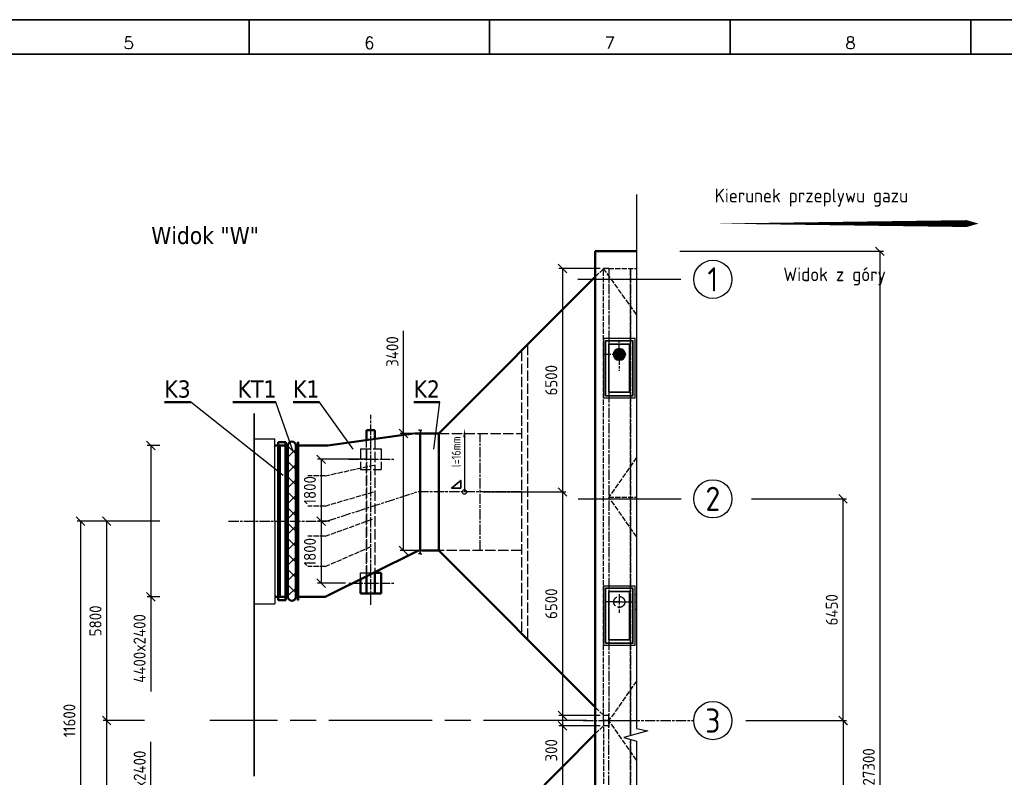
# Model space of a CAD drawing. Header units: millimetres. Extents: x -187295 to -99325, y -133089 to -73689.
# Tile 33 of 34: x -157968 to -129318, y -95726 to -73689. Entities that reach past the tile are written whole.
import ezdxf
from ezdxf.enums import TextEntityAlignment as Align

# ---------------------------------------------------------------- set-up
doc = ezdxf.new("R2010")
doc.units = ezdxf.units.MM
doc.header["$LTSCALE"] = 50
for name, pattern in [('AM_ISO02W050', [7.5, 6, -1.5]), ('AM_ISO02W050x2', [3.75, 3, -0.75]), ('AM_ISO08W050x2', [9, 6, -0.75, 1.5, -0.75]), ('HIDDEN', [9.525, 6.35, -3.175])]:
    doc.linetypes.add(name, pattern=pattern)
for name, color, linetype, lineweight in [('AM_0', 7, 'Continuous', 50), ('AM_1', 40, 'Continuous', 35), ('AM_2', 140, 'Continuous', 25), ('AM_3', 6, 'AM_ISO02W050', 25), ('AM_4', 3, 'Continuous', 25), ('AM_5', 3, 'Continuous', 25), ('AM_6', 2, 'Continuous', 35), ('AM_7', 4, 'AM_ISO08W050x2', 25), ('AM_8', 1, 'Continuous', 25)]:
    doc.layers.add(name, color=color, linetype=linetype, lineweight=lineweight)
doc.layers.add('KANAť', color=1, linetype='Continuous')
doc.styles.add('ROMANS', font='romans', dxfattribs={"width": 0.8})
doc.styles.get("Standard").update_dxf_attribs({"font": 'ISOCP.SHX'})
doc.dimstyles.new('AM_ISO_ST$0', dxfattribs={"dimscale": 20, "dimtxt": 3.5, "dimasz": 2.5, "dimexe": 1, "dimexo": 1, "dimgap": 1.5, "dimtad": 1, "dimdec": 0, "dimdsep": 46, "dimtxsty": 'Standard', "dimblk": 'OBLIQUE', "dimblk1": 'OBLIQUE', "dimblk2": 'OBLIQUE', "dimsah": 1, "dimcen": 0, "dimclrd": 256, "dimclre": 256, "dimclrt": 2, "dimadec": 0, "dimazin": 0, "dimtp": 0.1, "dimtm": 0.1, "dimtfac": 0.71, "dimtdec": 0, "dimtmove": 0, "dimatfit": 3, "dimldrblk": 'OBLIQUE', "dimfxl": 0, "dimarcsym": 0})
doc.dimstyles.new('AM_ISO_ST-1zu1$0', dxfattribs={"dimtxt": 3.5, "dimasz": 2.5, "dimexe": 1, "dimexo": 1, "dimgap": 1.5, "dimtad": 1, "dimdec": 1, "dimdsep": 46, "dimtxsty": 'Standard', "dimblk": 'OBLIQUE', "dimcen": 0, "dimclrd": 256, "dimclre": 256, "dimclrt": 2, "dimadec": 1, "dimazin": 2, "dimtp": 0.1, "dimtm": 0.1, "dimtfac": 0.71, "dimtdec": 1, "dimtmove": 0, "dimatfit": 3, "dimfxl": 0, "dimlwd": -1, "dimlwe": -1, "dimarcsym": 0})

# ---------------------------------------------------------------- blocks, each defined once
blk = doc.blocks.new('_Oblique')
at = {"color": 0, "linetype": 'ByBlock', "lineweight": -2}
blk.add_line((-0.5, -0.5), (0.5, 0.5), dxfattribs=at)
blk = doc.blocks.new('*D139')
at = {"layer": 'AM_4', "lineweight": -2}
for p, q in [((-138764, -80426), (-132837, -80426)), ((-132937, -80426), (-132937, -107726)), ((-139157, -107726), (-132837, -107726))]:
    blk.add_line(p, q, dxfattribs=at)
at = {"layer": 'Defpoints', "color": 0}
for p in [(-138864, -80426), (-139257, -107726), (-132937, -107726)]:
    blk.add_point(p, dxfattribs=at)
at = {"layer": 'AM_4', "lineweight": -2, "xscale": 250, "yscale": 250, "zscale": 250}
for p, rotation in [((-132937, -80426), 90), ((-132937, -107726), 270)]:
    blk.add_blockref('_Oblique', p, dxfattribs=dict(at, rotation=rotation))
at = {"layer": 'AM_4', "color": 2, "insert": (-133262, -95424), "char_height": 350, "attachment_point": 5, "rotation": 90}
blk.add_mtext('27300', dxfattribs=at)
blk = doc.blocks.new('*D140')
at = {"layer": 'AM_5', "lineweight": -2}
for p, q in [((-153895, -86076), (-154255, -86076)), ((-154155, -86076), (-154155, -90476)), ((-153895, -90476), (-154255, -90476)), ((-154155, -90476), (-154155, -93231))]:
    blk.add_line(p, q, dxfattribs=at)
at = {"layer": 'Defpoints', "color": 0}
for p in [(-153795, -86076), (-154155, -90476), (-153795, -90476)]:
    blk.add_point(p, dxfattribs=at)
at = {"layer": 'AM_5', "lineweight": -2, "xscale": 250, "yscale": 250, "zscale": 250}
for p, rotation in [((-154155, -86076), 90), ((-154155, -90476), 270)]:
    blk.add_blockref('_Oblique', p, dxfattribs=dict(at, rotation=rotation))
at = {"layer": 'AM_5', "color": 2, "insert": (-154480, -91978), "char_height": 350, "attachment_point": 5, "rotation": 90}
blk.add_mtext('4400x2400', dxfattribs=at)
blk = doc.blocks.new('*D141')
at = {"layer": 'AM_5', "lineweight": -2}
for p, q in [((-154151, -97676), (-154151, -94696)), ((-153895, -97676), (-154251, -97676)), ((-154151, -102076), (-154151, -97676)), ((-153895, -102076), (-154251, -102076))]:
    blk.add_line(p, q, dxfattribs=at)
at = {"layer": 'Defpoints', "color": 0}
for p in [(-153795, -97676), (-154151, -102076), (-153795, -102076)]:
    blk.add_point(p, dxfattribs=at)
at = {"layer": 'AM_5', "lineweight": -2, "xscale": 250, "yscale": 250, "zscale": 250}
for p, rotation in [((-154151, -97676), 90), ((-154151, -102076), 270)]:
    blk.add_blockref('_Oblique', p, dxfattribs=dict(at, rotation=rotation))
at = {"layer": 'AM_5', "color": 2, "insert": (-154476, -95949), "char_height": 350, "attachment_point": 5, "rotation": 90}
blk.add_mtext('4400x2400', dxfattribs=at)
blk = doc.blocks.new('*D142')
at = {"layer": 'AM_5', "lineweight": -2}
for p, q in [((-136676, -87626), (-133912, -87626)), ((-134012, -87626), (-134012, -94076)), ((-136757, -94076), (-133912, -94076))]:
    blk.add_line(p, q, dxfattribs=at)
at = {"layer": 'Defpoints', "color": 0}
for p in [(-136776, -87626), (-136857, -94076), (-134012, -94076)]:
    blk.add_point(p, dxfattribs=at)
at = {"layer": 'AM_5', "lineweight": -2, "xscale": 250, "yscale": 250, "zscale": 250}
for p, rotation in [((-134012, -87626), 90), ((-134012, -94076), 270)]:
    blk.add_blockref('_Oblique', p, dxfattribs=dict(at, rotation=rotation))
at = {"layer": 'AM_5', "color": 2, "insert": (-134337, -90851), "char_height": 350, "attachment_point": 5, "rotation": 90}
blk.add_mtext('6450', dxfattribs=at)
blk = doc.blocks.new('*D143')
at = {"layer": 'AM_5', "lineweight": -2}
for p, q in [((-147854, -86476), (-149299, -86476)), ((-149199, -86476), (-149199, -88276)), ((-148945, -88276), (-149299, -88276))]:
    blk.add_line(p, q, dxfattribs=at)
at = {"layer": 'Defpoints', "color": 0}
for p in [(-147754, -86476), (-149199, -88276), (-148845, -88276)]:
    blk.add_point(p, dxfattribs=at)
at = {"layer": 'AM_5', "lineweight": -2, "xscale": 250, "yscale": 250, "zscale": 250}
for p, rotation in [((-149199, -86476), 90), ((-149199, -88276), 270)]:
    blk.add_blockref('_Oblique', p, dxfattribs=dict(at, rotation=rotation))
at = {"layer": 'AM_5', "color": 2, "insert": (-149524, -87376), "char_height": 350, "attachment_point": 5, "rotation": 90}
blk.add_mtext('1800', dxfattribs=at)
blk = doc.blocks.new('*D144')
at = {"layer": 'AM_5', "lineweight": -2}
for p, q in [((-148945, -88276), (-149299, -88276)), ((-149199, -88276), (-149199, -90076)), ((-148492, -90076), (-149299, -90076))]:
    blk.add_line(p, q, dxfattribs=at)
at = {"layer": 'Defpoints', "color": 0}
for p in [(-148845, -88276), (-149199, -90076), (-148392, -90076)]:
    blk.add_point(p, dxfattribs=at)
at = {"layer": 'AM_5', "lineweight": -2, "xscale": 250, "yscale": 250, "zscale": 250}
for p, rotation in [((-149199, -88276), 90), ((-149199, -90076), 270)]:
    blk.add_blockref('_Oblique', p, dxfattribs=dict(at, rotation=rotation))
at = {"layer": 'AM_5', "color": 2, "insert": (-149524, -89176), "char_height": 350, "attachment_point": 5, "rotation": 90}
blk.add_mtext('1800', dxfattribs=at)
blk = doc.blocks.new('*D147')
at = {"layer": 'AM_5', "lineweight": -2}
for p, q in [((-141076, -80926), (-142276, -80926)), ((-142176, -80926), (-142176, -87426)), ((-143271, -87426), (-142076, -87426))]:
    blk.add_line(p, q, dxfattribs=at)
at = {"layer": 'Defpoints', "color": 0}
for p in [(-140976, -80926), (-143371, -87426), (-142176, -87426)]:
    blk.add_point(p, dxfattribs=at)
at = {"layer": 'AM_5', "lineweight": -2, "xscale": 250, "yscale": 250, "zscale": 250}
for p, rotation in [((-142176, -80926), 90), ((-142176, -87426), 270)]:
    blk.add_blockref('_Oblique', p, dxfattribs=dict(at, rotation=rotation))
at = {"layer": 'AM_5', "color": 2, "insert": (-142501, -84176), "char_height": 350, "attachment_point": 5, "rotation": 90}
blk.add_mtext('6500', dxfattribs=at)
blk = doc.blocks.new('*D148')
at = {"layer": 'AM_5', "lineweight": -2}
for p, q in [((-144471, -87426), (-142076, -87426)), ((-142176, -87426), (-142176, -93926)), ((-141076, -93926), (-142276, -93926))]:
    blk.add_line(p, q, dxfattribs=at)
at = {"layer": 'Defpoints', "color": 0}
for p in [(-144571, -87426), (-142176, -93926), (-140976, -93926)]:
    blk.add_point(p, dxfattribs=at)
at = {"layer": 'AM_5', "lineweight": -2, "xscale": 250, "yscale": 250, "zscale": 250}
for p, rotation in [((-142176, -87426), 90), ((-142176, -93926), 270)]:
    blk.add_blockref('_Oblique', p, dxfattribs=dict(at, rotation=rotation))
at = {"layer": 'AM_5', "color": 2, "insert": (-142501, -90676), "char_height": 350, "attachment_point": 5, "rotation": 90}
blk.add_mtext('6500', dxfattribs=at)
blk = doc.blocks.new('*D149')
at = {"layer": 'AM_5', "lineweight": -2}
for p, q in [((-141076, -93926), (-142276, -93926)), ((-142176, -93926), (-142176, -94226)), ((-141076, -94226), (-142276, -94226)), ((-142176, -94226), (-142176, -95406))]:
    blk.add_line(p, q, dxfattribs=at)
at = {"layer": 'Defpoints', "color": 0}
for p in [(-140976, -93926), (-142176, -94226), (-140976, -94226)]:
    blk.add_point(p, dxfattribs=at)
at = {"layer": 'AM_5', "lineweight": -2, "xscale": 250, "yscale": 250, "zscale": 250}
for p, rotation in [((-142176, -93926), 90), ((-142176, -94226), 270)]:
    blk.add_blockref('_Oblique', p, dxfattribs=dict(at, rotation=rotation))
at = {"layer": 'AM_5', "color": 2, "insert": (-142501, -94941), "char_height": 350, "attachment_point": 5, "rotation": 90}
blk.add_mtext('300', dxfattribs=at)
blk = doc.blocks.new('*D150')
at = {"layer": 'AM_5', "lineweight": -2}
for p, q in [((-141076, -94226), (-142276, -94226)), ((-142176, -94226), (-142176, -100726)), ((-143271, -100726), (-142076, -100726))]:
    blk.add_line(p, q, dxfattribs=at)
at = {"layer": 'Defpoints', "color": 0}
for p in [(-140976, -94226), (-143371, -100726), (-142176, -100726)]:
    blk.add_point(p, dxfattribs=at)
at = {"layer": 'AM_5', "lineweight": -2, "xscale": 250, "yscale": 250, "zscale": 250}
for p, rotation in [((-142176, -94226), 90), ((-142176, -100726), 270)]:
    blk.add_blockref('_Oblique', p, dxfattribs=dict(at, rotation=rotation))
at = {"layer": 'AM_5', "color": 2, "insert": (-142501, -97476), "char_height": 350, "attachment_point": 5, "rotation": 90}
blk.add_mtext('6500', dxfattribs=at)
blk = doc.blocks.new('M_PFN_6')
at = {"color": 0, "linetype": 'ByBlock', "lineweight": -2}
blk.add_solid([(3.5, 0.46), (3.5, -0.46), (0, 0)], dxfattribs=at)
blk = doc.blocks.new('*D154')
at = {"layer": 'AM_5'}
for p, q in [((-136839, -94076), (-133908, -94076)), ((-134008, -94076), (-134008, -100526)), ((-136839, -100526), (-133908, -100526))]:
    blk.add_line(p, q, dxfattribs=at)
at = {"layer": 'Defpoints', "color": 0}
for p in [(-136939, -94076), (-136939, -100526), (-134008, -100526)]:
    blk.add_point(p, dxfattribs=at)
at = {"layer": 'AM_5', "xscale": 250, "yscale": 250, "zscale": 250}
for p, rotation in [((-134008, -94076), 90), ((-134008, -100526), 270)]:
    blk.add_blockref('_Oblique', p, dxfattribs=dict(at, rotation=rotation))
at = {"layer": 'AM_5', "color": 2, "insert": (-134333, -97301), "char_height": 350, "attachment_point": 5, "rotation": 90}
blk.add_mtext('6450', dxfattribs=at)
blk = doc.blocks.new('*D157')
at = {"layer": 'AM_5'}
for p, q in [((-153895, -88276), (-156298, -88276)), ((-156198, -88276), (-156198, -99876)), ((-153431, -99876), (-156298, -99876))]:
    blk.add_line(p, q, dxfattribs=at)
at = {"layer": 'Defpoints', "color": 0}
for p in [(-153795, -88276), (-156198, -99876), (-153331, -99876)]:
    blk.add_point(p, dxfattribs=at)
at = {"layer": 'AM_5', "xscale": 250, "yscale": 250, "zscale": 250}
for p, rotation in [((-156198, -88276), 90), ((-156198, -99876), 270)]:
    blk.add_blockref('_Oblique', p, dxfattribs=dict(at, rotation=rotation))
at = {"layer": 'AM_5', "color": 2, "insert": (-156523, -94076), "char_height": 350, "attachment_point": 5, "rotation": 90}
blk.add_mtext('11600', dxfattribs=at)
blk = doc.blocks.new('*D158')
at = {"layer": 'AM_5'}
for p, q in [((-153895, -88276), (-155538, -88276)), ((-155438, -88276), (-155438, -94076)), ((-154338, -94076), (-155538, -94076))]:
    blk.add_line(p, q, dxfattribs=at)
at = {"layer": 'Defpoints', "color": 0}
for p in [(-153795, -88276), (-155438, -94076), (-154238, -94076)]:
    blk.add_point(p, dxfattribs=at)
at = {"layer": 'AM_5', "xscale": 250, "yscale": 250, "zscale": 250}
for p, rotation in [((-155438, -88276), 90), ((-155438, -94076), 270)]:
    blk.add_blockref('_Oblique', p, dxfattribs=dict(at, rotation=rotation))
at = {"layer": 'AM_5', "color": 2, "insert": (-155763, -91176), "char_height": 350, "attachment_point": 5, "rotation": 90}
blk.add_mtext('5800', dxfattribs=at)
blk = doc.blocks.new('*D159')
at = {"layer": 'AM_5'}
for p, q in [((-154338, -94076), (-155538, -94076)), ((-155438, -94076), (-155438, -99876)), ((-153431, -99876), (-155538, -99876))]:
    blk.add_line(p, q, dxfattribs=at)
at = {"layer": 'Defpoints', "color": 0}
for p in [(-154238, -94076), (-155438, -99876), (-153331, -99876)]:
    blk.add_point(p, dxfattribs=at)
at = {"layer": 'AM_5', "xscale": 250, "yscale": 250, "zscale": 250}
for p, rotation in [((-155438, -94076), 90), ((-155438, -99876), 270)]:
    blk.add_blockref('_Oblique', p, dxfattribs=dict(at, rotation=rotation))
at = {"layer": 'AM_5', "color": 2, "insert": (-155763, -96976), "char_height": 350, "attachment_point": 5, "rotation": 90}
blk.add_mtext('5800', dxfattribs=at)
blk = doc.blocks.new('A$C46A60F3A')
at = {"layer": 'AM_2'}
blk.add_circle((556, 584), 556, dxfattribs=at)
at = {"layer": 'AM_6', "color": 30}
blk.add_attdef('A', text='', height=700, dxfattribs=at).set_placement((556, 584), align=Align.MIDDLE)
blk = doc.blocks.new('*D171')
at = {"layer": 'AM_5'}
for p, q in [((-146800, -85726), (-146800, -82736)), ((-145871, -85726), (-146900, -85726)), ((-146800, -89126), (-146800, -85726)), ((-145871, -89126), (-146900, -89126))]:
    blk.add_line(p, q, dxfattribs=at)
at = {"layer": 'Defpoints', "color": 0}
for p in [(-145771, -85726), (-146800, -89126), (-145771, -89126)]:
    blk.add_point(p, dxfattribs=at)
at = {"layer": 'AM_5', "xscale": 250, "yscale": 250, "zscale": 250}
for p, rotation in [((-146800, -85726), 90), ((-146800, -89126), 270)]:
    blk.add_blockref('_Oblique', p, dxfattribs=dict(at, rotation=rotation))
at = {"layer": 'AM_5', "color": 2, "insert": (-147125, -83341), "char_height": 350, "attachment_point": 5, "rotation": 90}
blk.add_mtext('3400', dxfattribs=at)
blk = doc.blocks.new('A1')
at = {"color": 0, "linetype": 'ByBlock'}
for p, q in [((360, 0), (360, -10)), ((430, 0), (430, -10)), ((500, 0), (500, -10)), ((570, 0), (570, -10))]:
    blk.add_line(p, q, dxfattribs=at)
blk.add_lwpolyline([(0, -594), (841, -594), (841, 0), (0, 0)], close=True, dxfattribs=at)
at = {"color": 0, "linetype": 'ByBlock', "const_width": 0.5}
blk.add_lwpolyline([(10, -584), (831, -584), (831, -10), (10, -10)], close=True, dxfattribs=at)
at = {"color": 0, "linetype": 'ByBlock', "style": 'ROMANS'}
for s, p in [('5', (325, -5)), ('6', (395, -5)), ('7', (465, -5)), ('8', (535, -5))]:
    blk.add_text(s, height=3.5, dxfattribs=at).set_placement(p, align=Align.TOP_CENTER)

msp = doc.modelspace()

# ---------------------------------------------------------------- hatches: boundary and pattern name
at = {"layer": 'AM_8'}
h = msp.add_hatch(color=256, dxfattribs=at)
edge = h.paths.add_edge_path()
edge.add_arc((-140521.461, -83425.634), 160, 11.4591559, 296.9801163)
edge.add_arc((-140521.461, -83425.634), 160, 296.9801163, 371.4591559)
h = msp.add_hatch(dxfattribs=at)
h.set_pattern_fill('ANSI37', color=256, scale=100, style=0)
h.set_pattern_definition([(315, (-164601.25, -71207.5), (-224.5064, -224.5064), []), (225, (-164601.25, -71207.5), (-224.5064, 224.5064), [])])
h.paths.add_polyline_path([(-149908.175, -88275.634), (-150208.175, -88275.634), (-150208.175, -86075.634), (-149908.175, -86075.634)])
h.paths.add_polyline_path([(-149908.175, -90475.634), (-150208.175, -90475.634), (-150208.175, -88275.634), (-149908.175, -88275.634)])

# ---------------------------------------------------------------- linework, layer by layer
at = {"layer": 'AM_0'}
for p, q in [((-141221.461, -80425.634), (-141221.461, -94575.634)), ((-140018.449, -80425.634), (-141221.461, -80425.634)), ((-145771.317, -85725.634), (-141221.461, -81170.897)), ((-153756.398, -84813.14), (-152990.994, -84813.14)), ((-151763.288, -84813.14), (-150518.643, -84813.14)), ((-150010.448, -84813.14), (-149245.044, -84813.14)), ((-146504.268, -84813.14), (-145738.865, -84813.14)), ((-147873.961, -85625.634), (-147633.961, -85625.634)), ((-147873.961, -85917.255), (-147873.961, -85625.634)), ((-147633.961, -85883.443), (-147633.961, -85625.634)), ((-148998.148, -86075.634), (-146513.817, -85725.634)), ((-146471.317, -85725.634), (-145771.317, -85725.634)), ((-146313.817, -89125.634), (-146313.817, -85725.634)), ((-145771.317, -85725.634), (-145771.317, -89125.634)), ((-150543.961, -86075.634), (-150233.961, -86075.634)), ((-150443.961, -85975.634), (-150233.961, -85975.634)), ((-150443.961, -85975.634), (-150443.961, -90575.634)), ((-150411.952, -86075.634), (-150233.961, -86075.634)), ((-150393.961, -86075.834), (-150393.961, -90475.634)), ((-150233.961, -85975.634), (-150223.961, -85975.634)), ((-150233.961, -85975.634), (-150233.961, -90575.634)), ((-150233.961, -85975.634), (-150233.961, -90575.634)), ((-150233.961, -85975.634), (-150223.961, -85975.634)), ((-150233.961, -85975.634), (-150223.961, -85975.634)), ((-150223.961, -85975.634), (-150223.961, -88575.634)), ((-150223.961, -85975.634), (-150223.961, -88575.634)), ((-150223.961, -86055.634), (-150161.961, -86055.634)), ((-150161.961, -86055.634), (-150161.961, -90495.634)), ((-149935.961, -86055.634), (-149873.961, -86055.634)), ((-149935.961, -86055.634), (-149935.961, -90495.634)), ((-149873.961, -85975.634), (-149873.961, -88575.634)), ((-149873.961, -85975.634), (-149863.961, -85975.634)), ((-149863.961, -85975.634), (-149863.961, -90575.634)), ((-149863.961, -86075.634), (-148998.148, -86075.634)), ((-150223.961, -90575.634), (-150223.961, -87975.634)), ((-150223.961, -90575.634), (-150223.961, -87975.634)), ((-149873.961, -90575.634), (-149873.961, -87975.634)), ((-149080.307, -90475.634), (-146363.817, -89125.634)), ((-146271.317, -89125.634), (-145771.317, -89125.634)), ((-145771.317, -89125.634), (-141221.461, -93688.035)), ((-147873.961, -89886.958), (-147873.961, -90375.634)), ((-147645.831, -89775.634), (-147453.961, -89775.634)), ((-147633.961, -90375.634), (-147633.961, -89775.634)), ((-147453.961, -90375.634), (-147453.961, -89775.634)), ((-148053.961, -90375.634), (-148053.961, -89974.795)), ((-150543.961, -90475.634), (-150233.961, -90475.634)), ((-150411.952, -90475.634), (-150233.961, -90475.634)), ((-150223.961, -90495.634), (-150161.961, -90495.634)), ((-149935.961, -90495.634), (-149873.961, -90495.634)), ((-149863.961, -90475.634), (-149080.307, -90475.634)), ((-148053.961, -90375.634), (-147453.961, -90375.634)), ((-150443.961, -90575.634), (-150233.961, -90575.634)), ((-150233.961, -90575.634), (-150223.961, -90575.634)), ((-150233.961, -90575.634), (-150223.961, -90575.634)), ((-150233.961, -90575.634), (-150223.961, -90575.634)), ((-150233.961, -90575.634), (-150223.961, -90575.634)), ((-149873.961, -90575.634), (-149863.961, -90575.634)), ((-141221.461, -107725.634), (-141221.461, -93575.634)), ((-145771.317, -99025.634), (-141221.461, -94463.232))]:
    msp.add_line(p, q, dxfattribs=at)
msp.add_circle((-140521.461, -83425.634), 160, dxfattribs=at)
for centre, start, end in [((-150048.961, -86077.885), 11.1398462, 168.8601538), ((-150048.961, -90473.382), 191.1398462, 348.8601538)]:
    msp.add_arc(centre, 115.17, start, end, dxfattribs=at)
at = {"layer": 'AM_1'}
for points in [[(-140918.961, -84625.634), (-140123.961, -84625.634), (-140123.961, -83025.634), (-140918.961, -83025.634)], [(-140821.461, -84525.634), (-140221.461, -84525.634), (-140221.461, -83125.634), (-140821.461, -83125.634)], [(-140918.961, -91825.634), (-140123.961, -91825.634), (-140123.961, -90225.634), (-140918.961, -90225.634)], [(-140821.461, -91725.634), (-140221.461, -91725.634), (-140221.461, -90325.634), (-140821.461, -90325.634)]]:
    msp.add_lwpolyline(points, close=True, dxfattribs=at)
at = {"layer": 'AM_1', "flags": 128}
msp.add_lwpolyline([(-145134.547, -87310.662), (-145134.547, -87087.848), (-145400.487, -87310.662)], close=True, dxfattribs=at)
at = {"layer": 'AM_2'}
for p, q in [((-140018.449, -90419.635), (-140066.457, -90419.635)), ((-140018.449, -90419.635), (-140053.457, -90419.635)), ((-140018.449, -90841.633), (-140066.457, -90841.633))]:
    msp.add_line(p, q, dxfattribs=at)
for points in [[(-140978.961, -84685.634), (-140063.961, -84685.634), (-140063.961, -82965.634), (-140978.961, -82965.634)], [(-140978.961, -91885.634), (-140063.961, -91885.634), (-140063.961, -90165.634), (-140978.961, -90165.634)]]:
    msp.add_lwpolyline(points, close=True, dxfattribs=at)
for points in [[(-140018.449, -90419.635), (-140066.457, -90419.635)], [(-140018.449, -90841.633), (-140066.457, -90841.633)], [(-140018.449, -90841.633), (-140053.457, -90841.633)]]:
    msp.add_lwpolyline(points, dxfattribs=at)
at = {"layer": 'AM_3', "linetype": 'AM_ISO02W050x2'}
for p, q in [((-141221.461, -81170.897), (-140976.461, -80925.634)), ((-140018.449, -82263.465), (-140976.542, -80925.714)), ((-140826.461, -80925.634), (-140976.461, -80925.634)), ((-140976.461, -94075.634), (-140976.461, -80925.634)), ((-140826.461, -80925.634), (-140018.449, -80925.634)), ((-140193.961, -94075.634), (-140193.961, -80925.634)), ((-140018.449, -86425.307), (-140826.461, -87575.634)), ((-149080.307, -86955.634), (-147614.801, -86635.8)), ((-149080.307, -86955.634), (-149580.307, -86955.634)), ((-149080.307, -87835.634), (-147640.805, -87413.929)), ((-140018.449, -88725.961), (-140826.461, -87575.634)), ((-140826.461, -87575.634), (-140018.449, -87575.634)), ((-149080.307, -87835.634), (-149580.307, -87835.634)), ((-149080.307, -88715.634), (-147671.4, -88200.87)), ((-149080.307, -88715.634), (-149580.307, -88715.634)), ((-149080.307, -89595.634), (-147705.104, -88996.62)), ((-149080.307, -89595.634), (-149580.307, -89595.634)), ((-140018.449, -92925.307), (-140826.461, -94075.634)), ((-141221.461, -93688.035), (-140976.461, -93925.634)), ((-140826.461, -93925.634), (-140976.461, -93925.634)), ((-141221.461, -94463.232), (-140976.461, -94225.634)), ((-141221.461, -94463.232), (-140976.461, -94225.634)), ((-140826.461, -94075.634), (-140976.461, -94075.634)), ((-140976.461, -94075.634), (-140826.461, -94075.634)), ((-140826.461, -94075.634), (-140976.461, -94075.634)), ((-140976.461, -94075.634), (-140976.461, -107225.634)), ((-140826.461, -94225.634), (-140976.461, -94225.634)), ((-140826.461, -94075.634), (-140018.449, -94075.634)), ((-140018.449, -95225.961), (-140826.461, -94075.634)), ((-140826.461, -94075.634), (-140018.449, -94075.634)), ((-140826.461, -94075.634), (-140018.449, -94075.634)), ((-140193.961, -94623.443), (-140193.961, -107225.634))]:
    msp.add_line(p, q, dxfattribs=at)
at = {"layer": 'AM_3', "linetype": 'AM_ISO08W050x2'}
for p, q in [((-140193.961, -80925.634), (-140193.961, -94075.634)), ((-140193.961, -107225.634), (-140193.961, -94623.443))]:
    msp.add_line(p, q, dxfattribs=at)
at = {"layer": 'AM_3'}
for p, q in [((-143371.317, -83323.059), (-143371.317, -91532.252)), ((-143191.11, -83142.659), (-143191.311, -91712.753)), ((-147873.961, -89886.958), (-147873.961, -85917.255)), ((-147633.961, -85883.443), (-147633.961, -89775.634)), ((-145771.317, -85725.634), (-143371.317, -85725.634)), ((-148053.961, -86175.634), (-148053.961, -86775.634)), ((-148053.961, -86175.634), (-147453.961, -86175.634)), ((-147873.961, -86175.634), (-147873.961, -89886.958)), ((-147453.961, -86175.634), (-147453.961, -86775.634)), ((-148053.961, -86775.634), (-147453.961, -86775.634)), ((-143371.317, -89125.634), (-145771.317, -89125.634)), ((-148053.961, -89974.795), (-148053.961, -89775.634)), ((-148053.961, -89775.634), (-147645.831, -89775.634))]:
    msp.add_line(p, q, dxfattribs=at)
for centre in [(-140521.461, -83425.634), (-140521.461, -83425.634), (-140521.461, -90625.634)]:
    msp.add_circle(centre, 160, dxfattribs=at)
at = {"layer": 'AM_4'}
for p, q in [((-150303.289, -86947.041), (-152990.994, -84813.14)), ((-150008.336, -86249.415), (-150518.643, -84813.14)), ((-148260.307, -86185.107), (-149245.044, -84813.14)), ((-145914.067, -86185.107), (-145738.865, -84813.14)), ((-151143.961, -85875.634), (-150543.961, -85875.634)), ((-150543.961, -88275.634), (-150543.961, -85875.634)), ((-150233.961, -90475.634), (-150233.961, -85975.634)), ((-150233.961, -90475.634), (-150233.961, -85975.634)), ((-150233.961, -86075.634), (-150233.961, -90475.634)), ((-150543.961, -88275.634), (-150543.961, -90675.634)), ((-151143.961, -90675.634), (-150543.961, -90675.634)), ((-140732.461, -91825.634), (-140310.462, -91825.634))]:
    msp.add_line(p, q, dxfattribs=at)
at = {"layer": 'AM_4', "flags": 128}
msp.add_lwpolyline([(-145027.07, -85839.682), (-145027.07, -87425.634), (-145027.07, -87425.634)], dxfattribs=at)
at = {"layer": 'AM_4'}
msp.add_circle((-145027.07, -87425.634), 65.64, dxfattribs=at)
at = {"layer": 'AM_5'}
for p, q in [((-140018.449, -78773.14), (-140018.449, -94302.725)), ((-150233.961, -86075.634), (-150411.952, -86075.634)), ((-150233.961, -90475.634), (-150411.952, -90475.634)), ((-140193.961, -94075.634), (-140193.961, -94510.05)), ((-140193.961, -94510.05), (-140193.961, -94075.634)), ((-139689.329, -94372.5), (-140392.059, -94564.047)), ((-140018.449, -94302.725), (-139689.329, -94372.5)), ((-140392.059, -94564.047), (-140018.449, -94676.067)), ((-140018.449, -94676.067), (-140018.449, -108474.215))]:
    msp.add_line(p, q, dxfattribs=at)
at = {"layer": 'AM_6'}
msp.add_line((-151143.961, -85145.226), (-151143.961, -95691.627), dxfattribs=at)
at = {"layer": 'AM_7', "linetype": 'AM_ISO08W050x2'}
for p, q in [((-140826.461, -80925.634), (-140826.461, -94266.703)), ((-140521.461, -83425.634), (-140521.461, -82945.634)), ((-140320.012, -83425.634), (-141001.461, -83425.634)), ((-140521.461, -83425.634), (-140521.461, -83905.634)), ((-143371.317, -87425.634), (-146371.317, -87425.634)), ((-140521.461, -90625.634), (-141001.461, -90625.634)), ((-140521.461, -90625.634), (-140041.461, -90625.634)), ((-140826.461, -107225.634), (-140826.461, -93884.565))]:
    msp.add_line(p, q, dxfattribs=at)
at = {"layer": 'AM_7', "ltscale": 10}
for p, q in [((-141729.625, -81240.634), (-138354.99, -81240.634)), ((-141717.84, -87625.634), (-138354.99, -87625.634)), ((-141468.961, -94075.634), (-152437.124, -94075.634))]:
    msp.add_line(p, q, dxfattribs=at)
at = {"layer": 'AM_7'}
for p, q in [((-140521.461, -83585.634), (-140521.461, -83265.634)), ((-140521.461, -83265.634), (-140521.461, -83585.634)), ((-140681.461, -83425.634), (-140361.461, -83425.634)), ((-140681.461, -83425.634), (-140361.461, -83425.634)), ((-147753.961, -90710.225), (-147753.961, -85181.301)), ((-144571.317, -89125.634), (-144571.317, -85725.634)), ((-148391.596, -86475.634), (-147057.689, -86475.634)), ((-149047.081, -88275.634), (-146413.817, -87425.634)), ((-151893.961, -88275.634), (-149047.081, -88275.634)), ((-148391.596, -90075.634), (-147057.689, -90075.634)), ((-140521.461, -90395.799), (-140521.461, -90942.107)), ((-140681.461, -90625.634), (-140361.461, -90625.634)), ((-141573.026, -94075.634), (-138354.99, -94075.634))]:
    msp.add_line(p, q, dxfattribs=at)
at = {"layer": 'AM_8', "color": 1, "lineweight": -3}
msp.add_lwpolyline([(-137772.536, -79619.32, 0, 0, 0), (-130065.745, -79619.32, 0, 400, 0), (-130765.745, -79619.32, 0, 0, 0), (-130765.745, -79619.32, 200, 200, 0), (-137772.536, -79619.32, 0, 0, 0)], format="xyseb", dxfattribs=at)
at = {"layer": 'Defpoints', "color": 0, "linetype": 'ByBlock'}
for p in [(-146313.817, -85625.434), (-146313.817, -85625.434), (-146368.817, -85725.634), (-146363.817, -85725.634), (-146334.017, -85725.634), (-146313.817, -85725.634), (-146313.817, -85725.634), (-146293.617, -85725.634), (-146263.817, -85725.634), (-146258.817, -85725.634), (-150543.961, -86075.634), (-150464.161, -86075.634), (-150443.961, -85975.434), (-150443.961, -85975.434), (-150443.961, -86075.634), (-150443.961, -86075.634), (-150423.761, -86075.634), (-150393.961, -86075.634), (-146368.817, -89125.634), (-146363.817, -89125.634), (-146334.017, -89125.634), (-146313.817, -89125.634), (-146313.817, -89125.634), (-146313.817, -89225.834), (-146313.817, -89225.834), (-146293.617, -89125.634), (-146263.817, -89125.634), (-146258.817, -89125.634), (-150543.961, -90475.634), (-150464.161, -90475.634), (-150443.961, -90475.634), (-150443.961, -90475.634), (-150423.761, -90475.634), (-150393.961, -90475.634), (-150443.961, -90575.834), (-150443.961, -90575.834)]:
    msp.add_point(p, dxfattribs=at)
at = {"layer": 'KANAť', "color": 7, "linetype": 'HIDDEN'}
for p, q in [((-146313.817, -85625.434), (-146363.817, -85625.434)), ((-146325.758, -85636.136), (-146359.417, -85630.201)), ((-146318.817, -85644.409), (-146318.817, -85706.659)), ((-146313.817, -85625.434), (-146313.817, -85725.634)), ((-146313.817, -85625.434), (-146313.817, -85725.634)), ((-146313.817, -85625.434), (-146263.817, -85625.434)), ((-146313.817, -85625.434), (-146313.817, -85725.634)), ((-146313.817, -85625.434), (-146313.817, -85725.634)), ((-146308.817, -85644.409), (-146308.817, -85706.659)), ((-146301.876, -85636.136), (-146268.217, -85630.201)), ((-146313.817, -85725.634), (-146363.817, -85725.634)), ((-146325.758, -85714.931), (-146359.417, -85720.866)), ((-146313.817, -85725.634), (-146263.817, -85725.634)), ((-146301.876, -85714.931), (-146268.217, -85720.866)), ((-150443.961, -86075.634), (-150543.961, -86075.634)), ((-150462.029, -86065.366), (-150539.561, -86070.866)), ((-150454.245, -86057.581), (-150448.729, -85979.834)), ((-150443.961, -85975.434), (-150443.961, -86075.634)), ((-150443.961, -85975.434), (-150443.961, -86075.634)), ((-150443.961, -85975.434), (-150393.961, -85975.434)), ((-150443.961, -85975.434), (-150443.961, -86075.634)), ((-150443.961, -85975.434), (-150443.961, -86075.634)), ((-150443.961, -86075.434), (-150443.961, -85975.434)), ((-150443.961, -86075.634), (-150393.961, -86075.634)), ((-150438.961, -85994.409), (-150438.961, -86056.659)), ((-150432.02, -85986.136), (-150398.361, -85980.201)), ((-150432.02, -86064.931), (-150398.361, -86070.866)), ((-146313.817, -89125.634), (-146363.817, -89125.634)), ((-146313.817, -89225.834), (-146363.817, -89225.834)), ((-146325.758, -89136.336), (-146359.417, -89130.401)), ((-146325.758, -89215.131), (-146359.417, -89221.066)), ((-146318.817, -89206.859), (-146318.817, -89144.609)), ((-146313.817, -89225.834), (-146313.817, -89125.634)), ((-146313.817, -89225.834), (-146313.817, -89125.634)), ((-146313.817, -89125.634), (-146263.817, -89125.634)), ((-146313.817, -89225.834), (-146313.817, -89125.634)), ((-146313.817, -89225.834), (-146313.817, -89125.634)), ((-146313.817, -89225.834), (-146263.817, -89225.834)), ((-146308.817, -89206.859), (-146308.817, -89144.609)), ((-146301.876, -89136.336), (-146268.217, -89130.401)), ((-146301.876, -89215.131), (-146268.217, -89221.066)), ((-150443.961, -90475.634), (-150543.961, -90475.634)), ((-150462.029, -90485.902), (-150539.561, -90480.401)), ((-150454.245, -90493.686), (-150448.729, -90571.434)), ((-150443.961, -90575.834), (-150443.961, -90475.634)), ((-150443.961, -90575.834), (-150443.961, -90475.634)), ((-150443.961, -90475.634), (-150393.961, -90475.634)), ((-150443.961, -90575.834), (-150443.961, -90475.634)), ((-150443.961, -90575.834), (-150443.961, -90475.634)), ((-150443.961, -90475.834), (-150443.961, -90575.834)), ((-150438.961, -90556.859), (-150438.961, -90494.609)), ((-150432.02, -90486.336), (-150398.361, -90480.401)), ((-150443.961, -90575.834), (-150393.961, -90575.834)), ((-150432.02, -90565.131), (-150398.361, -90571.066))]:
    msp.add_line(p, q, dxfattribs=at)
for centre, radius, start, end in [((-146359.09, -85625.486), 4.727, 179.369308, 266.0375211), ((-146327.217, -85644.409), 8.4, 0, 80), ((-146300.417, -85644.409), 8.4, 100, 180), ((-146268.544, -85625.486), 4.727, 273.9624789, 0.630692), ((-146359.09, -85725.582), 4.727, 93.9624789, 180.630692), ((-146327.217, -85706.659), 8.4, 280, 0), ((-146300.417, -85706.659), 8.4, 180, 260), ((-146268.544, -85725.582), 4.727, 359.369308, 86.0375211), ((-150539.235, -86075.582), 4.727, 93.9624789, 180.630692), ((-150462.624, -86056.987), 8.4, 274.0578895, 355.9421105), ((-150444.013, -85980.16), 4.727, 89.369308, 176.0375211), ((-150430.561, -85994.409), 8.4, 100, 180), ((-150430.561, -86056.659), 8.4, 180, 260), ((-150398.688, -85975.486), 4.727, 273.9624789, 0.630692), ((-150398.688, -86075.582), 4.727, 359.369308, 86.0375211), ((-146359.09, -89125.686), 4.727, 179.369308, 266.0375211), ((-146359.09, -89225.782), 4.727, 93.9624789, 180.630692), ((-146327.217, -89144.609), 8.4, 0, 80), ((-146327.217, -89206.859), 8.4, 280, 0), ((-146300.417, -89144.609), 8.4, 100, 180), ((-146300.417, -89206.859), 8.4, 180, 260), ((-146268.544, -89125.686), 4.727, 273.9624789, 0.630692), ((-146268.544, -89225.782), 4.727, 359.369308, 86.0375211), ((-150539.235, -90475.686), 4.727, 179.369308, 266.0375211), ((-150462.624, -90494.281), 8.4, 4.0578895, 85.9421105), ((-150430.561, -90494.609), 8.4, 100, 180), ((-150398.688, -90475.686), 4.727, 273.9624789, 0.630692), ((-150444.013, -90571.107), 4.727, 183.9624789, 270.630692), ((-150430.561, -90556.859), 8.4, 180, 260), ((-150398.688, -90575.782), 4.727, 359.369308, 86.0375211)]:
    msp.add_arc(centre, radius, start, end, dxfattribs=at)

# ---------------------------------------------------------------- block references
at = {"layer": 'AM_4'}
for p, values in [((-138354.99, -81824.364), {'A': '1'}), ((-138354.99, -88209.364), {'A': '2'}), ((-138354.99, -94659.364), {'A': '3'})]:
    msp.add_blockref('A$C46A60F3A', p, dxfattribs=at).add_auto_attribs(values)
at = {"layer": 'AM_4', "xscale": 75, "yscale": 75, "zscale": 75, "rotation": 270}
msp.add_blockref('M_PFN_6', (-145027.599, -85577.182), dxfattribs=at)
at = {"layer": 'AM_6', "xscale": 100, "yscale": 100, "zscale": 100}
msp.add_blockref('A1', (-187295.431, -73688.579), dxfattribs=at)

# ---------------------------------------------------------------- texts
at = {"layer": 'AM_0', "char_height": 500, "width": 3675.76, "attachment_point": 1}
for s, insert in [('{\\fTahoma|b0|i0|c238|p32;Widok "W"}', (-154139.581, -79714.317)), ('{\\fTahoma|b0|i0|c238|p32;K3}', (-153756.932, -84181.055)), ('{\\fTahoma|b0|i0|c238|p32;KT1}', (-151621.026, -84181.055)), ('{\\fTahoma|b0|i0|c238|p32;K1}', (-150010.982, -84181.055)), ('{\\fTahoma|b0|i0|c238|p32;K2}', (-146504.802, -84181.055))]:
    msp.add_mtext(s, dxfattribs=dict(at, insert=insert))
at = {"layer": 'AM_6', "color": 3, "lineweight": 25, "width": 0.910714}
msp.add_text(' l=16mm', height=262.2375, rotation=90, dxfattribs=at).set_placement((-145269.052, -85809.759), align=Align.MIDDLE_RIGHT)
at = {"layer": 'AM_7'}
for s, p in [('Kierunek przeplywu gazu ', (-137746.119, -79003.547)), ('Widok z góry', (-135745.436, -81294.713))]:
    msp.add_text(s, height=400, dxfattribs=at).set_placement(p)

# ---------------------------------------------------------------- dimensions: what is measured, and where the dimension line sits
at = {"layer": 'AM_4'}
dim = msp.add_linear_dim(base=(-132936.648, -107725.634), p1=(-138864.179, -80425.634), p2=(-139256.521, -107725.634), angle=90, dimstyle='AM_ISO_ST$0', override={"dimscale": 100}, dxfattribs=at)
dim.commit()
dim.dimension.update_dxf_attribs({"geometry": '*D139', "text_midpoint": (-132936.648, -95423.606), "dimtype": 160})
at = {"layer": 'AM_5'}
for base, p1, p2, dimstyle, override, picture, middle in [((-142176.461, -87425.634), (-140976.461, -80925.826), (-143371.317, -87425.634), 'AM_ISO_ST$0', {"dimscale": 100, "dimdec": 0}, '*D147', (-142501.461, -84175.73)), ((-149198.979, -88275.634), (-147753.961, -86475.634), (-148844.739, -88275.634), 'AM_ISO_ST$0', {"dimscale": 100}, '*D143', (-149523.979, -87375.634)), ((-142176.461, -93925.634), (-144571.317, -87425.634), (-140976.461, -93925.634), 'AM_ISO_ST$0', {"dimscale": 100}, '*D148', (-142501.461, -90675.634)), ((-134011.961, -94075.634), (-136775.61, -87625.634), (-136857.1, -94075.634), 'AM_ISO_ST$0', {"dimscale": 100}, '*D142', (-134336.961, -90850.634)), ((-156198.143, -99875.634), (-153795.303, -88275.634), (-153330.811, -99875.634), 'AM_ISO_ST-1zu1$0', {"dimscale": 100}, '*D157', (-156523.143, -94075.634)), ((-155438.465, -94075.634), (-153795.303, -88275.634), (-154238.465, -94075.634), 'AM_ISO_ST-1zu1$0', {"dimscale": 100}, '*D158', (-155763.465, -91175.634)), ((-149198.979, -90075.634), (-148844.739, -88275.634), (-148391.596, -90075.634), 'AM_ISO_ST$0', {"dimscale": 100}, '*D144', (-149523.979, -89175.634)), ((-155438.465, -99875.634), (-154238.465, -94075.634), (-153330.811, -99875.634), 'AM_ISO_ST-1zu1$0', {"dimscale": 100}, '*D159', (-155763.465, -96975.634)), ((-142176.461, -94225.634), (-140976.461, -93925.634), (-140976.461, -94225.634), 'AM_ISO_ST$0', {"dimscale": 100}, '*D149', (-142501.461, -94940.772)), ((-134008.174, -100525.634), (-136938.589, -94075.634), (-136938.589, -100525.634), 'AM_ISO_ST-1zu1$0', {"dimscale": 100}, '*D154', (-134333.174, -97300.634)), ((-142176.461, -100725.634), (-140976.461, -94225.634), (-143371.317, -100725.634), 'AM_ISO_ST$0', {"dimscale": 100}, '*D150', (-142501.461, -97475.634))]:
    dim = msp.add_linear_dim(base=base, p1=p1, p2=p2, angle=90, dimstyle=dimstyle, override=override, dxfattribs=at)
    dim.commit()
    dim.dimension.update_dxf_attribs({"geometry": picture, "text_midpoint": middle})
dim = msp.add_linear_dim(base=(-146800.303, -89125.634), p1=(-145771.317, -85725.634), p2=(-145771.317, -89125.634), angle=90, dimstyle='AM_ISO_ST-1zu1$0', override={"dimscale": 100}, dxfattribs=at)
dim.commit()
dim.dimension.update_dxf_attribs({"geometry": '*D171', "text_midpoint": (-146800.303, -83340.716), "dimtype": 160})
for base, p1, p2, picture, middle in [((-154155.235, -90475.634), (-153795.303, -86075.634), (-153795.303, -90475.634), '*D140', (-154155.235, -91978.272)), ((-154151.143, -102075.634), (-153795.303, -97675.634), (-153795.303, -102075.634), '*D141', (-154151.143, -95948.958))]:
    dim = msp.add_linear_dim(base=base, p1=p1, p2=p2, angle=90, text='<>x2400', dimstyle='AM_ISO_ST$0', override={"dimscale": 100}, dxfattribs=at)
    dim.commit()
    dim.dimension.update_dxf_attribs({"geometry": picture, "text_midpoint": middle, "dimtype": 160})

doc.saveas('drawing.dxf')
